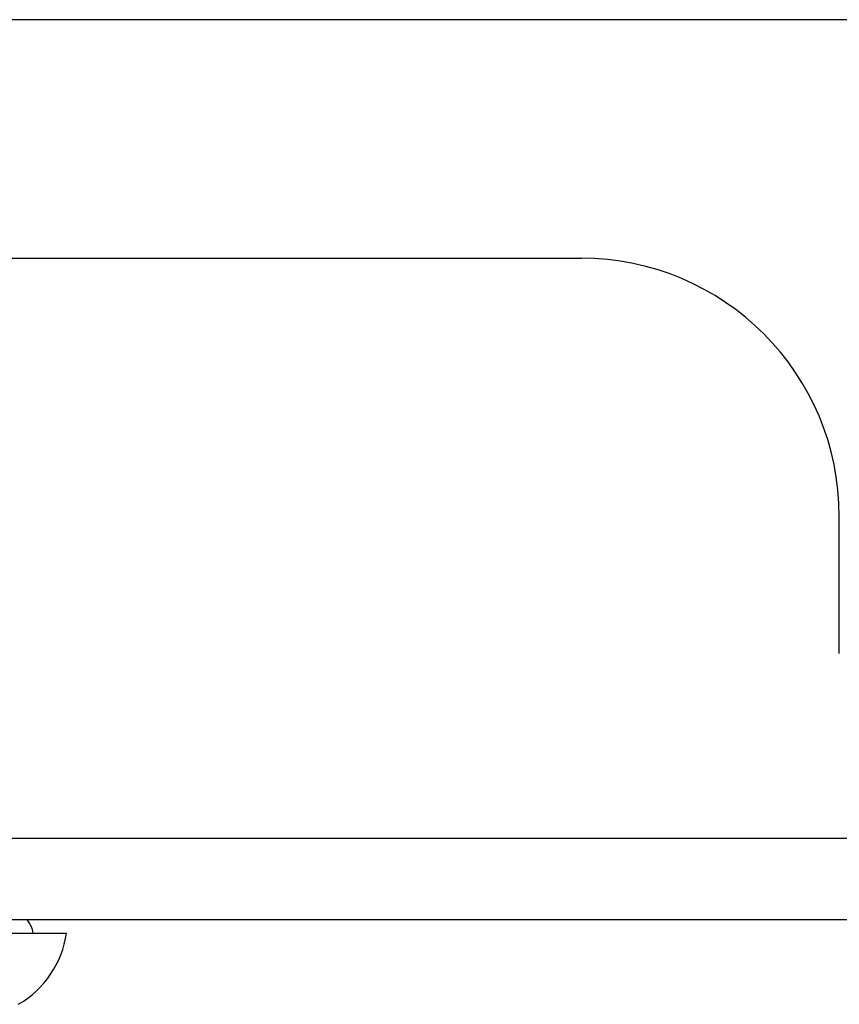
# Model space of a CAD drawing. Header units: inches. Extents: x 25 to 627, y 68 to 290.
# Tile 27 of 250: x 87.067 to 88.059, y 68.263 to 69.453. Entities that reach past the tile are written whole.
import ezdxf

# ---------------------------------------------------------------- set-up
doc = ezdxf.new("R2010")
doc.units = ezdxf.units.IN
doc.header["$MEASUREMENT"] = 0
doc.layers.add('Visible Edges(ANSI)', color=7, linetype='Continuous', lineweight=25)
doc.layers.add('Visible Tangent Edges(ANSI)', color=7, linetype='Continuous', lineweight=25)

msp = doc.modelspace()

# ---------------------------------------------------------------- linework, layer by layer
at = {"layer": 'Visible Edges(ANSI)'}
for p, q in [((85.1886, 69.1649), (87.7466, 69.1649)), ((88.0586, 68.6869), (88.0586, 68.8529)), ((144.7936, 68.3649), (85.1886, 68.3649)), ((87.0511, 68.3491), (87.1239, 68.3491))]:
    msp.add_line(p, q, dxfattribs=at)
for centre, radius, start, end in [((87.7466, 68.8529), 0.312, 0, 90), ((87.0451, 68.3412), 0.0394, 11.537, 36.8699), ((87.0069, 68.3654), 0.1181, 299.8169, 352.0587)]:
    msp.add_arc(centre, radius, start, end, dxfattribs=at)
at = {"layer": 'Visible Tangent Edges(ANSI)'}
for p, q in [((88.5598, 69.4534), (85.9893, 69.4534)), ((85.1886, 68.4639), (144.7936, 68.4639))]:
    msp.add_line(p, q, dxfattribs=at)

doc.saveas('drawing.dxf')
